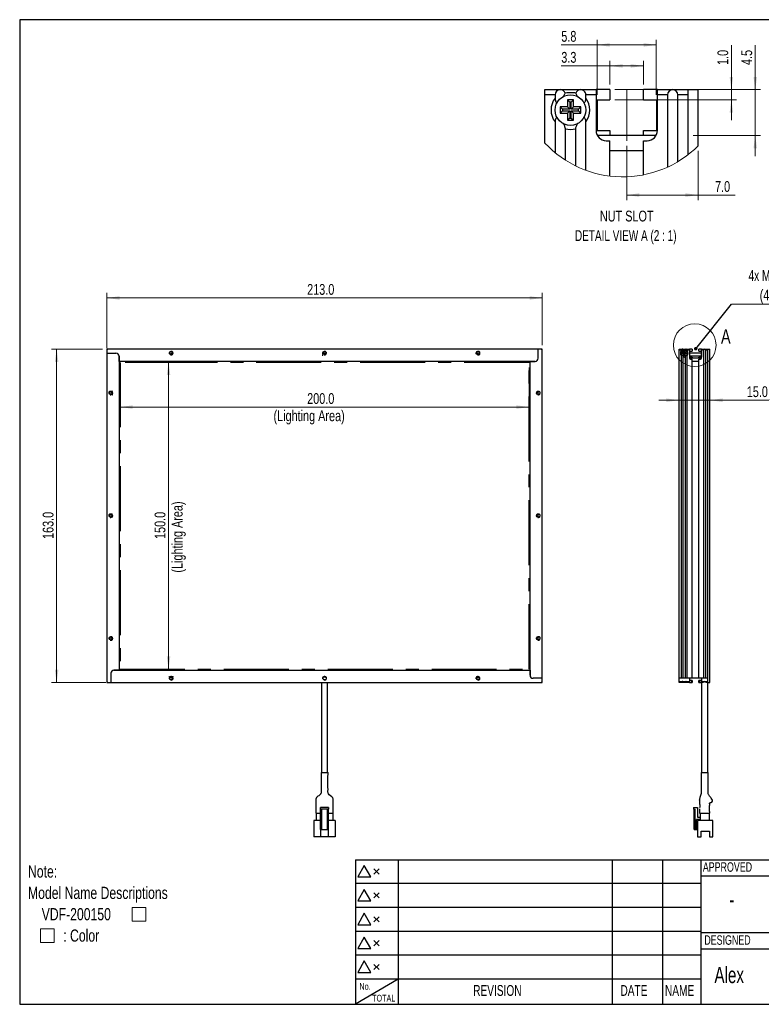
# Model space of a CAD drawing. Header units: millimetres. Extents: x 6 to 294, y 6 to 202.
# Tile 1 of 4: x 6 to 151, y 6 to 199. Entities that reach past the tile are written whole.
import ezdxf

# ---------------------------------------------------------------- set-up
doc = ezdxf.new("R2010")
doc.units = ezdxf.units.MM
doc.linetypes.add('CENTERX2', pattern=[20.32, 12.7, -2.54, 2.54, -2.54])
doc.styles.add('SLDTEXTSTYLE0', font='TXT', dxfattribs={"width": 0.75})
doc.styles.add('SLDTEXTSTYLE2', font='TXT', dxfattribs={"width": 0.7})
doc.styles.add('SLDTEXTSTYLE6', font='TXT', dxfattribs={"width": 0.696429})
doc.styles.add('SLDTEXTSTYLE7', font='TXT', dxfattribs={"width": 0.690476})
doc.dimstyles.new('SLDDIMSTYLE0', dxfattribs={"dimtxt": 2.116667, "dimasz": 2.5, "dimexe": 0, "dimexo": 0.0625, "dimgap": 0.529167, "dimtad": 1, "dimdec": 1, "dimlfac": 2.5, "dimrnd": 1e-09, "dimzin": 4, "dimdsep": 46, "dimtxsty": 'SLDTEXTSTYLE0', "dimsah": 1, "dimcen": 0.09, "dimadec": 0, "dimazin": 1, "dimtfac": 1, "dimtdec": 1, "dimtofl": 0, "dimtmove": 0, "dimatfit": 3, "dimfxl": 1, "dimfrac": 2, "dimtolj": 1, "dimtzin": 12, "dimarcsym": 0})
doc.dimstyles.new('SLDDIMSTYLE1', dxfattribs={"dimtxt": 2.116667, "dimasz": 2.5, "dimexe": 0, "dimexo": 0.0625, "dimgap": 0.529167, "dimtad": 1, "dimdec": 1, "dimlfac": 2.5, "dimrnd": 1e-09, "dimzin": 4, "dimdsep": 46, "dimtxsty": 'SLDTEXTSTYLE0', "dimsah": 1, "dimcen": 0.09, "dimadec": 0, "dimazin": 1, "dimtfac": 1, "dimtdec": 1, "dimtmove": 0, "dimatfit": 0, "dimfxl": 1, "dimfrac": 2, "dimtolj": 1, "dimtzin": 12, "dimarcsym": 0})
doc.dimstyles.new('SLDDIMSTYLE2', dxfattribs={"dimtxt": 0.18, "dimasz": 0.7, "dimexe": 0, "dimexo": 0.0625, "dimgap": 0, "dimtad": 0, "dimtih": 1, "dimtoh": 1, "dimdec": 0, "dimrnd": 1e-09, "dimzin": 0, "dimdsep": 46, "dimtxsty": 'Standard', "dimblk1": 'DOT', "dimblk2": 'DOT', "dimsah": 1, "dimcen": 0.09, "dimadec": 0, "dimazin": 0, "dimtfac": 0.7, "dimtdec": 0, "dimtofl": 0, "dimtmove": 0, "dimatfit": 3, "dimldrblk": 'DOT', "dimfxl": 1, "dimfrac": 2, "dimtolj": 1, "dimtzin": 0, "dimarcsym": 0})
doc.dimstyles.new('SLDDIMSTYLE4', dxfattribs={"dimtxt": 2.116667, "dimasz": 2.5, "dimexe": 0, "dimexo": 0.0625, "dimgap": 0.529167, "dimtad": 1, "dimdec": 1, "dimlfac": 0.5, "dimrnd": 1e-09, "dimzin": 12, "dimdsep": 46, "dimtxsty": 'SLDTEXTSTYLE0', "dimsah": 1, "dimcen": 0.09, "dimadec": 0, "dimazin": 3, "dimtfac": 1, "dimtdec": 1, "dimtofl": 0, "dimtmove": 0, "dimatfit": 3, "dimfxl": 1, "dimfrac": 2, "dimtolj": 1, "dimtzin": 12, "dimarcsym": 0})
doc.dimstyles.new('SLDDIMSTYLE5', dxfattribs={"dimtxt": 2.116667, "dimasz": 2.5, "dimexe": 0, "dimexo": 0.0625, "dimgap": 0.529167, "dimtad": 1, "dimdec": 1, "dimlfac": 0.5, "dimrnd": 1e-09, "dimzin": 4, "dimdsep": 46, "dimtxsty": 'SLDTEXTSTYLE0', "dimsah": 1, "dimcen": 0.09, "dimadec": 0, "dimazin": 1, "dimtfac": 1, "dimtdec": 1, "dimtofl": 0, "dimtmove": 0, "dimatfit": 3, "dimfxl": 1, "dimfrac": 2, "dimtolj": 1, "dimtzin": 12, "dimarcsym": 0})
doc.dimstyles.new('SLDDIMSTYLE6', dxfattribs={"dimtxt": 2.116667, "dimasz": 2.5, "dimexe": 0, "dimexo": 0.0625, "dimgap": 0.529167, "dimtad": 1, "dimdec": 1, "dimlfac": 0.5, "dimrnd": 1e-09, "dimzin": 12, "dimdsep": 46, "dimtxsty": 'SLDTEXTSTYLE0', "dimsah": 1, "dimcen": 0.09, "dimadec": 0, "dimazin": 3, "dimtfac": 1, "dimtdec": 1, "dimtmove": 0, "dimatfit": 0, "dimfxl": 1, "dimfrac": 2, "dimtolj": 1, "dimtzin": 12, "dimarcsym": 0})
doc.dimstyles.new('SLDDIMSTYLE7', dxfattribs={"dimtxt": 2.116667, "dimasz": 2.5, "dimexe": 0, "dimexo": 0.0625, "dimgap": 0.529167, "dimtad": 1, "dimdec": 1, "dimlfac": 0.5, "dimrnd": 1e-09, "dimzin": 4, "dimdsep": 46, "dimtxsty": 'SLDTEXTSTYLE0', "dimsah": 1, "dimcen": 0.09, "dimadec": 0, "dimazin": 1, "dimtfac": 1, "dimtdec": 1, "dimtmove": 0, "dimatfit": 0, "dimfxl": 1, "dimfrac": 2, "dimtolj": 1, "dimtzin": 12, "dimarcsym": 0})

# ---------------------------------------------------------------- blocks, each defined once
blk = doc.blocks.new('SW_SYMBOL_AWLD_SQR')
at = {"color": 0, "linetype": 'Continuous', "lineweight": 0}
for p, q in [((1600, 1600), (0, 1600)), ((0, 1600), (0, 0)), ((1600, 0), (1600, 1600)), ((0, 0), (1600, 0))]:
    blk.add_line(p, q, dxfattribs=at)
blk = doc.blocks.new('SW_NOTE_1')
at = {"color": 0, "linetype": 'Continuous', "lineweight": 0, "xscale": 0.0016898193, "yscale": 0.0016898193, "zscale": 0.0016898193}
for p in [(20.38, -7.85), (2.44, -12.03)]:
    blk.add_blockref('SW_SYMBOL_AWLD_SQR', p, dxfattribs=at)
at = {"color": 0, "linetype": 'Continuous', "lineweight": 0, "attachment_point": 1, "style": 'SLDTEXTSTYLE0'}
for s, insert, char_height in [('Note:', (0, 3.07), 2.381), ('Model Name Descriptions', (0, -1.11), 2.3813), ('VDF-200150', (2.68, -5.28), 2.381), (': Color', (6.9, -9.46), 2.381)]:
    blk.add_mtext(s, dxfattribs=dict(at, insert=insert, char_height=char_height))
blk = doc.blocks.new('_D')
at = {"color": 7, "linetype": 'Continuous', "lineweight": 18}
for p, q in [((25.53, 131.01), (25.53, 122.27)), ((105.53, 131.01), (105.53, 122.27)), ((105.53, 123.27), (25.53, 123.27))]:
    blk.add_line(p, q, dxfattribs=at)
for points in [[(25.53, 123.27), (28.03, 122.92), (28.03, 123.62)], [(105.53, 123.27), (103.03, 123.62), (103.03, 122.92)]]:
    blk.add_solid(points, dxfattribs=at)
at = {"color": 7, "linetype": 'Continuous', "lineweight": 18, "attachment_point": 1, "style": 'SLDTEXTSTYLE0'}
for s, insert, char_height in [('200.0', (62.13, 126), 2.117), ('(Lighting Area)', (55.55, 122.63), 2.1167)]:
    blk.add_mtext(s, dxfattribs=dict(at, insert=insert, char_height=char_height))
blk = doc.blocks.new('_D_1')
at = {"color": 7, "linetype": 'Continuous', "lineweight": 18}
for p, q in [((26.53, 132.01), (36.02, 132.01)), ((35.02, 132.01), (35.02, 72.01)), ((26.53, 72.01), (36.02, 72.01))]:
    blk.add_line(p, q, dxfattribs=at)
for points in [[(35.02, 132.01), (34.67, 129.51), (35.37, 129.51)], [(35.02, 72.01), (35.37, 74.51), (34.67, 74.51)]]:
    blk.add_solid(points, dxfattribs=at)
at = {"color": 7, "linetype": 'Continuous', "lineweight": 18, "attachment_point": 1, "rotation": 90, "style": 'SLDTEXTSTYLE0'}
for s, insert, char_height in [('(Lighting Area)', (35.65, 90.89), 2.1167), ('150.0', (32.29, 97.47), 2.117)]:
    blk.add_mtext(s, dxfattribs=dict(at, insert=insert, char_height=char_height))
blk = doc.blocks.new('_D_2')
at = {"color": 7, "linetype": 'Continuous', "lineweight": 18}
for p, q in [((22.93, 134.81), (22.93, 145.61)), ((22.93, 144.61), (108.13, 144.61)), ((108.13, 135.41), (108.13, 145.61))]:
    blk.add_line(p, q, dxfattribs=at)
for points in [[(22.93, 144.61), (25.43, 144.26), (25.43, 144.96)], [(108.13, 144.61), (105.63, 144.96), (105.63, 144.26)]]:
    blk.add_solid(points, dxfattribs=at)
at = {"color": 7, "linetype": 'Continuous', "lineweight": 18, "insert": (62.13, 147.34), "char_height": 2.117, "attachment_point": 1, "style": 'SLDTEXTSTYLE0'}
blk.add_mtext('213.0', dxfattribs=at)
blk = doc.blocks.new('_D_3')
at = {"color": 7, "linetype": 'Continuous', "lineweight": 18}
for p, q in [((22.13, 134.61), (12.13, 134.61)), ((13.13, 134.61), (13.13, 69.41)), ((22.73, 69.41), (12.13, 69.41))]:
    blk.add_line(p, q, dxfattribs=at)
for points in [[(13.13, 134.61), (12.78, 132.11), (13.48, 132.11)], [(13.13, 69.41), (13.48, 71.91), (12.78, 71.91)]]:
    blk.add_solid(points, dxfattribs=at)
at = {"color": 7, "linetype": 'Continuous', "lineweight": 18, "insert": (10.4, 97.47), "char_height": 2.117, "attachment_point": 1, "rotation": 90, "style": 'SLDTEXTSTYLE0'}
blk.add_mtext('163.0', dxfattribs=at)
blk = doc.blocks.new('_D_4')
at = {"color": 7, "linetype": 'Continuous', "lineweight": 18}
for p, q in [((134.89, 124.61), (130.89, 124.61)), ((140.89, 124.61), (134.89, 124.61)), ((140.89, 124.61), (153.6, 124.61))]:
    blk.add_line(p, q, dxfattribs=at)
for points in [[(134.89, 124.61), (132.39, 124.96), (132.39, 124.26)], [(140.89, 124.61), (143.39, 124.26), (143.39, 124.96)]]:
    blk.add_solid(points, dxfattribs=at)
at = {"color": 7, "linetype": 'Continuous', "lineweight": 18, "insert": (148.12, 127.34), "char_height": 2.117, "attachment_point": 1, "style": 'SLDTEXTSTYLE0'}
blk.add_mtext('15.0', dxfattribs=at)
blk = doc.blocks.new('SW_NOTE_3')
at = {"color": 0, "linetype": 'Continuous', "lineweight": 0}
blk.add_line((19.84, 0), (0, 0), dxfattribs=at)
at = {"color": 0, "linetype": 'Continuous', "lineweight": 0, "attachment_point": 2}
for s, insert, char_height, style in [('4x M3 Nut Slot', (9.81, 6.63), 2.1167, 'SLDTEXTSTYLE6'), ('(4-Sides)', (9.84, 2.81), 2.117, 'SLDTEXTSTYLE0')]:
    blk.add_mtext(s, dxfattribs=dict(at, insert=insert, char_height=char_height, style=style))
blk = doc.blocks.new('_DOT')
at = {"color": 0, "linetype": 'ByBlock', "lineweight": -2}
blk.add_line((-0.5, 0), (-1, 0), dxfattribs=at)
at = {"color": 0, "linetype": 'ByBlock', "const_width": 0.5}
blk.add_lwpolyline([(-0.25, 0, 1), (0.25, 0, 1)], format="xyb", close=True, dxfattribs=at)
blk = doc.blocks.new('_D_10')
at = {"color": 7, "linetype": 'Continuous', "lineweight": 18}
for p, q in [((118.83, 184.36), (118.83, 195.11)), ((130.43, 184.36), (130.43, 195.11)), ((118.83, 194.11), (111.84, 194.11)), ((118.83, 194.11), (130.43, 194.11))]:
    blk.add_line(p, q, dxfattribs=at)
for points in [[(118.83, 194.11), (121.33, 193.76), (121.33, 194.46)], [(130.43, 194.11), (127.93, 194.46), (127.93, 193.76)]]:
    blk.add_solid(points, dxfattribs=at)
at = {"color": 7, "linetype": 'Continuous', "lineweight": 18, "insert": (111.84, 196.84), "char_height": 2.117, "attachment_point": 1, "style": 'SLDTEXTSTYLE0'}
blk.add_mtext('5.8', dxfattribs=at)
blk = doc.blocks.new('_D_11')
at = {"color": 7, "linetype": 'Continuous', "lineweight": 18}
for p, q in [((121.33, 186.36), (121.33, 191)), ((127.93, 186.36), (127.93, 191)), ((121.33, 190), (111.84, 190)), ((121.33, 190), (127.93, 190))]:
    blk.add_line(p, q, dxfattribs=at)
for points in [[(121.33, 190), (123.83, 189.65), (123.83, 190.35)], [(127.93, 190), (125.43, 190.35), (125.43, 189.65)]]:
    blk.add_solid(points, dxfattribs=at)
at = {"color": 7, "linetype": 'Continuous', "lineweight": 18, "insert": (111.84, 192.73), "char_height": 2.117, "attachment_point": 1, "style": 'SLDTEXTSTYLE0'}
blk.add_mtext('3.3', dxfattribs=at)
blk = doc.blocks.new('_D_12')
at = {"color": 7, "linetype": 'Continuous', "lineweight": 18}
for p, q in [((124.63, 174.36), (124.63, 163.74)), ((138.63, 173.39), (138.63, 163.74)), ((124.63, 164.74), (138.63, 164.74)), ((138.63, 164.74), (145.82, 164.74))]:
    blk.add_line(p, q, dxfattribs=at)
for points in [[(124.63, 164.74), (127.13, 164.39), (127.13, 165.09)], [(138.63, 164.74), (136.13, 165.09), (136.13, 164.39)]]:
    blk.add_solid(points, dxfattribs=at)
at = {"color": 7, "linetype": 'Continuous', "lineweight": 18, "insert": (141.91, 167.47), "char_height": 2.117, "attachment_point": 1, "style": 'SLDTEXTSTYLE0'}
blk.add_mtext('7.0', dxfattribs=at)
blk = doc.blocks.new('_D_13')
at = {"color": 7, "linetype": 'Continuous', "lineweight": 18}
for p, q in [((149.78, 185.36), (149.78, 194.08)), ((122.33, 185.36), (150.78, 185.36)), ((149.78, 185.36), (149.78, 176.36)), ((137.63, 176.36), (150.78, 176.36)), ((149.78, 176.36), (149.78, 172.36))]:
    blk.add_line(p, q, dxfattribs=at)
for points in [[(149.78, 185.36), (150.13, 187.86), (149.43, 187.86)], [(149.78, 176.36), (149.43, 173.86), (150.13, 173.86)]]:
    blk.add_solid(points, dxfattribs=at)
at = {"color": 7, "linetype": 'Continuous', "lineweight": 18, "insert": (147.05, 190.18), "char_height": 2.117, "attachment_point": 1, "rotation": 90, "style": 'SLDTEXTSTYLE0'}
blk.add_mtext('4.5', dxfattribs=at)
blk = doc.blocks.new('_D_14')
at = {"color": 7, "linetype": 'Continuous', "lineweight": 18}
for p, q in [((145.11, 185.36), (145.11, 194.08)), ((122.33, 185.36), (146.11, 185.36)), ((145.11, 185.36), (145.11, 183.36)), ((122.33, 183.36), (146.11, 183.36)), ((145.11, 183.36), (145.11, 179.36))]:
    blk.add_line(p, q, dxfattribs=at)
for points in [[(145.11, 185.36), (145.46, 187.86), (144.76, 187.86)], [(145.11, 183.36), (144.76, 180.86), (145.46, 180.86)]]:
    blk.add_solid(points, dxfattribs=at)
at = {"color": 7, "linetype": 'Continuous', "lineweight": 18, "insert": (142.38, 190.18), "char_height": 2.117, "attachment_point": 1, "rotation": 90, "style": 'SLDTEXTSTYLE0'}
blk.add_mtext('1.0', dxfattribs=at)
blk = doc.blocks.new('SW_NOTE_4')
at = {"color": 0, "linetype": 'Continuous', "lineweight": 18, "attachment_point": 2}
for s, insert, char_height, style in [('NUT SLOT', (6.09, 2.73), 2.117, 'SLDTEXTSTYLE0'), ('DETAIL VIEW A (2 : 1)', (5.9, -1.09), 2.1167, 'SLDTEXTSTYLE7')]:
    blk.add_mtext(s, dxfattribs=dict(at, insert=insert, char_height=char_height, style=style))

msp = doc.modelspace()

# ---------------------------------------------------------------- linework, layer by layer
at = {"color": 7, "linetype": 'Continuous', "lineweight": 25}
for p, q in [((5.901, 199.039), (5.901, 6.453)), ((291.144, 199.039), (5.901, 199.039)), ((108.633, 185.363), (111.633, 185.363)), ((108.633, 184.363), (108.633, 185.363)), ((111.633, 185.363), (115.633, 185.363)), ((115.633, 185.363), (118.633, 185.363)), ((118.633, 185.363), (118.633, 184.363)), ((121.333, 185.363), (118.633, 185.363)), ((121.333, 185.363), (121.333, 183.363)), ((127.933, 183.363), (127.933, 185.363)), ((130.633, 185.363), (127.933, 185.363)), ((130.633, 185.363), (133.633, 185.363)), ((130.633, 184.363), (130.633, 185.363)), ((133.633, 185.363), (136.633, 185.363)), ((136.633, 185.363), (138.633, 185.363)), ((136.633, 172.637), (136.633, 185.363)), ((138.633, 174.393), (138.633, 185.363)), ((108.633, 174.896), (108.633, 184.363)), ((110.633, 184.363), (108.633, 184.363)), ((110.633, 184.363), (110.633, 183.695)), ((114.233, 183.363), (113.033, 183.363)), ((113.033, 183.363), (113.033, 181.963)), ((113.478, 182.917), (113.033, 183.363)), ((113.788, 182.917), (114.233, 183.363)), ((114.233, 181.963), (114.233, 183.363)), ((116.633, 183.695), (116.633, 184.363)), ((118.633, 184.363), (116.633, 184.363)), ((118.633, 184.363), (118.633, 177.363)), ((118.833, 183.363), (118.833, 177.363)), ((118.833, 183.363), (121.333, 183.363)), ((127.933, 183.363), (130.433, 183.363)), ((130.433, 183.363), (130.433, 177.363)), ((132.633, 184.363), (130.633, 184.363)), ((130.633, 177.363), (130.633, 184.363)), ((132.633, 184.363), (132.633, 170.214)), ((134.633, 171.272), (134.633, 184.363)), ((136.633, 184.363), (134.633, 184.363)), ((136.633, 172.637), (136.633, 184.363)), ((113.033, 181.963), (111.633, 181.963)), ((111.633, 181.963), (111.633, 180.763)), ((112.078, 181.517), (111.633, 181.963)), ((112.078, 181.208), (111.633, 180.763)), ((112.078, 181.517), (112.078, 181.208)), ((113.478, 181.517), (112.078, 181.517)), ((112.078, 181.208), (113.478, 181.208)), ((113.478, 181.517), (113.033, 181.963)), ((113.478, 181.208), (113.033, 180.763)), ((113.788, 182.917), (113.478, 182.917)), ((113.478, 182.917), (113.478, 181.517)), ((113.478, 181.208), (113.478, 179.808)), ((113.788, 181.517), (113.788, 182.917)), ((113.788, 181.517), (114.233, 181.963)), ((115.188, 181.517), (113.788, 181.517)), ((113.788, 181.208), (114.233, 180.763)), ((113.788, 181.208), (115.188, 181.208)), ((113.788, 179.808), (113.788, 181.208)), ((115.633, 181.963), (114.233, 181.963)), ((115.188, 181.517), (115.633, 181.963)), ((115.188, 181.208), (115.188, 181.517)), ((115.188, 181.208), (115.633, 180.763)), ((115.633, 180.763), (115.633, 181.963)), ((111.633, 180.763), (113.033, 180.763)), ((113.033, 180.763), (113.033, 179.363)), ((113.478, 179.808), (113.033, 179.363)), ((113.033, 179.363), (114.233, 179.363)), ((113.478, 179.808), (113.788, 179.808)), ((113.788, 179.808), (114.233, 179.363)), ((114.233, 179.363), (114.233, 180.763)), ((114.233, 180.763), (115.633, 180.763)), ((110.633, 179.03), (110.633, 173.025)), ((112.633, 171.574), (112.633, 177.697)), ((114.633, 177.697), (114.633, 170.447)), ((116.633, 169.586), (116.633, 179.03)), ((118.833, 177.363), (121.333, 177.363)), ((121.333, 177.363), (121.333, 176.363)), ((127.933, 176.363), (127.933, 177.363)), ((127.933, 177.363), (130.433, 177.363)), ((120.633, 175.363), (121.333, 175.363)), ((127.933, 176.363), (121.333, 176.363)), ((121.333, 168.446), (121.333, 175.363)), ((127.933, 175.363), (128.633, 175.363)), ((127.933, 168.688), (127.933, 175.363)), ((127.933, 173.363), (121.333, 173.363)), ((22.928, 134.612), (22.928, 134.412)), ((23.128, 134.612), (22.928, 134.612)), ((23.128, 134.612), (22.928, 134.412)), ((22.928, 134.412), (22.928, 133.812)), ((22.928, 133.812), (22.928, 69.612)), ((22.928, 133.812), (24.728, 133.812)), ((107.328, 134.612), (23.128, 134.612)), ((25.328, 133.212), (25.328, 71.812)), ((25.328, 132.212), (25.328, 133.212)), ((107.328, 132.812), (107.328, 134.612)), ((107.928, 134.612), (107.328, 134.612)), ((108.128, 134.612), (107.928, 134.612)), ((108.128, 134.412), (107.928, 134.612)), ((108.128, 134.412), (108.128, 134.612)), ((108.128, 70.212), (108.128, 134.412)), ((134.886, 134.612), (135.486, 134.612)), ((134.886, 134.412), (134.886, 134.612)), ((134.886, 70.212), (134.886, 134.412)), ((135.286, 134.412), (134.886, 134.412)), ((135.286, 134.412), (135.286, 134.279)), ((135.286, 133.346), (135.286, 70.212)), ((135.486, 134.612), (136.286, 134.612)), ((135.766, 133.932), (135.486, 133.932)), ((135.486, 133.932), (135.486, 133.692)), ((135.575, 133.843), (135.486, 133.932)), ((135.575, 133.781), (135.486, 133.692)), ((135.486, 133.692), (135.766, 133.692)), ((135.575, 133.843), (135.575, 133.781)), ((135.855, 133.843), (135.575, 133.843)), ((135.575, 133.781), (135.855, 133.781)), ((135.686, 70.212), (135.686, 133.079)), ((136.006, 134.212), (135.766, 134.212)), ((135.766, 134.212), (135.766, 133.932)), ((135.855, 134.123), (135.766, 134.212)), ((135.855, 133.843), (135.766, 133.932)), ((135.855, 133.781), (135.766, 133.692)), ((135.766, 133.692), (135.766, 133.412)), ((135.855, 133.501), (135.766, 133.412)), ((135.766, 133.412), (136.006, 133.412)), ((135.917, 134.123), (135.855, 134.123)), ((135.855, 134.123), (135.855, 133.843)), ((135.855, 133.781), (135.855, 133.501)), ((135.855, 133.501), (135.917, 133.501)), ((135.917, 134.123), (136.006, 134.212)), ((135.917, 133.843), (135.917, 134.123)), ((135.917, 133.843), (136.006, 133.932)), ((136.197, 133.843), (135.917, 133.843)), ((135.917, 133.781), (136.006, 133.692)), ((135.917, 133.781), (136.197, 133.781)), ((135.917, 133.501), (135.917, 133.781)), ((135.917, 133.501), (136.006, 133.412)), ((136.006, 133.932), (136.006, 134.212)), ((136.286, 133.932), (136.006, 133.932)), ((136.006, 133.412), (136.006, 133.692)), ((136.006, 133.692), (136.286, 133.692)), ((136.086, 133.079), (136.086, 70.212)), ((136.197, 133.843), (136.286, 133.932)), ((136.197, 133.781), (136.197, 133.843)), ((136.197, 133.781), (136.286, 133.692)), ((136.286, 134.612), (136.886, 134.612)), ((136.286, 133.692), (136.286, 133.932)), ((136.486, 134.279), (136.486, 134.412)), ((136.886, 134.412), (136.486, 134.412)), ((136.486, 70.212), (136.486, 133.346)), ((136.886, 134.612), (136.886, 134.412)), ((137.426, 134.612), (136.886, 134.612)), ((136.886, 134.412), (136.886, 133.012)), ((136.926, 134.212), (136.926, 133.012)), ((136.926, 134.212), (137.426, 134.212)), ((137.426, 133.812), (136.926, 133.812)), ((136.926, 133.012), (137.426, 133.012)), ((137.426, 134.612), (137.426, 134.212)), ((138.746, 133.812), (137.426, 133.812)), ((137.426, 133.012), (137.426, 132.812)), ((138.746, 134.212), (138.746, 134.612)), ((139.286, 134.612), (138.746, 134.612)), ((138.746, 134.212), (139.246, 134.212)), ((139.246, 133.812), (138.746, 133.812)), ((138.746, 132.812), (138.746, 133.012)), ((138.746, 133.012), (139.246, 133.012)), ((139.246, 134.212), (139.246, 133.012)), ((139.286, 134.612), (139.886, 134.612)), ((139.286, 134.412), (139.286, 134.612)), ((139.686, 134.412), (139.286, 134.412)), ((139.286, 133.012), (139.286, 134.412)), ((139.686, 134.412), (139.686, 70.212)), ((139.886, 134.612), (140.486, 134.612)), ((140.086, 70.212), (140.086, 134.412)), ((140.486, 134.412), (140.086, 134.412)), ((140.486, 134.612), (140.886, 134.612)), ((140.486, 69.412), (140.486, 134.612)), ((140.486, 70.212), (140.486, 134.412)), ((140.886, 69.412), (140.886, 134.612)), ((106.728, 132.212), (25.328, 132.212)), ((105.728, 70.812), (105.728, 132.212)), ((105.728, 132.212), (106.728, 132.212)), ((137.286, 132.612), (137.426, 132.612)), ((138.746, 132.812), (137.426, 132.812)), ((137.426, 70.212), (137.426, 132.612)), ((138.746, 132.212), (137.426, 132.212)), ((138.746, 132.612), (138.886, 132.612)), ((138.746, 70.212), (138.746, 132.612)), ((25.328, 71.812), (24.328, 71.812)), ((24.328, 71.812), (105.728, 71.812)), ((105.728, 71.812), (105.728, 70.812)), ((22.928, 69.612), (22.928, 69.412)), ((22.928, 69.612), (23.128, 69.412)), ((22.928, 69.412), (23.128, 69.412)), ((23.128, 69.412), (23.728, 69.412)), ((23.728, 71.212), (23.728, 69.412)), ((23.728, 69.412), (107.928, 69.412)), ((64.928, 69.412), (64.928, 51.813)), ((66.128, 51.813), (66.128, 69.412)), ((108.128, 70.212), (106.328, 70.212)), ((107.928, 69.412), (108.128, 69.612)), ((107.928, 69.412), (108.128, 69.412)), ((108.128, 69.612), (108.128, 70.212)), ((108.128, 69.412), (108.128, 69.612)), ((135.286, 70.212), (134.886, 70.212)), ((134.886, 69.612), (134.886, 70.212)), ((136.886, 70.212), (134.886, 70.212)), ((134.886, 69.412), (134.886, 69.612)), ((134.886, 69.612), (135.486, 69.612)), ((135.286, 69.412), (134.886, 69.412)), ((135.886, 69.412), (135.286, 69.412)), ((135.886, 69.492), (135.303, 69.492)), ((135.366, 69.572), (135.326, 69.532)), ((135.486, 69.612), (136.286, 69.612)), ((136.086, 70.212), (135.686, 70.212)), ((136.469, 69.492), (135.886, 69.492)), ((136.486, 69.412), (135.886, 69.412)), ((136.286, 69.612), (136.886, 69.612)), ((136.446, 69.532), (136.406, 69.572)), ((137.426, 70.212), (136.486, 70.212)), ((136.886, 69.412), (136.486, 69.412)), ((136.886, 70.212), (136.886, 69.612)), ((136.886, 69.612), (136.886, 69.412)), ((136.886, 69.412), (137.286, 69.412)), ((136.926, 70.212), (136.926, 69.812)), ((137.286, 69.812), (136.926, 69.812)), ((137.286, 69.812), (137.286, 69.412)), ((137.426, 69.812), (137.286, 69.812)), ((137.286, 69.412), (137.426, 69.412)), ((138.746, 70.212), (137.426, 70.212)), ((137.426, 69.812), (137.426, 69.412)), ((139.686, 70.212), (138.746, 70.212)), ((138.746, 69.412), (138.746, 69.812)), ((138.886, 69.812), (138.746, 69.812)), ((138.746, 69.412), (138.886, 69.412)), ((138.886, 69.812), (138.886, 69.412)), ((139.246, 69.812), (138.886, 69.812)), ((138.886, 69.412), (139.286, 69.412)), ((139.246, 70.212), (139.246, 69.812)), ((140.486, 70.212), (139.286, 70.212)), ((139.286, 70.212), (139.286, 69.612)), ((139.286, 69.612), (139.886, 69.612)), ((139.286, 69.412), (139.286, 69.612)), ((139.286, 69.412), (139.286, 51.813)), ((139.686, 69.412), (139.286, 69.412)), ((139.886, 69.612), (140.486, 69.612)), ((140.486, 70.212), (140.086, 70.212)), ((140.486, 69.412), (140.086, 69.412)), ((140.486, 69.612), (140.486, 70.212)), ((140.486, 51.813), (140.486, 69.412)), ((140.486, 69.412), (140.886, 69.412)), ((64.848, 51.813), (66.208, 51.813)), ((139.206, 51.813), (140.566, 51.813)), ((66.328, 44.953), (64.728, 44.953)), ((64.728, 44.633), (64.728, 44.953)), ((66.328, 44.633), (64.728, 44.633)), ((64.728, 40.673), (64.728, 44.633)), ((64.928, 44.633), (64.928, 40.673)), ((66.128, 40.673), (66.128, 44.633)), ((66.328, 44.953), (66.328, 44.633)), ((66.328, 40.673), (66.328, 44.633)), ((137.706, 44.953), (137.706, 44.633)), ((137.706, 44.953), (138.506, 44.953)), ((137.706, 44.633), (138.026, 44.633)), ((137.826, 40.673), (137.826, 44.633)), ((138.026, 40.673), (138.026, 44.633)), ((138.506, 44.953), (138.506, 43.073)), ((141.2, 45.98), (141.229, 45.995)), ((63.428, 42.393), (63.428, 39.193)), ((64.728, 42.393), (63.428, 42.393)), ((63.848, 43.813), (64.048, 43.813)), ((63.928, 42.393), (63.928, 43.813)), ((64.048, 43.813), (64.728, 43.813)), ((66.328, 43.813), (67.008, 43.813)), ((67.628, 42.393), (66.328, 42.393)), ((67.008, 43.813), (67.208, 43.813)), ((67.128, 43.813), (67.128, 42.393)), ((67.628, 42.393), (67.628, 39.193)), ((138.986, 42.593), (138.306, 42.593)), ((138.306, 40.673), (138.306, 42.593)), ((138.506, 43.073), (138.986, 43.073)), ((138.506, 42.393), (138.506, 39.193)), ((141.506, 42.393), (138.506, 42.393)), ((138.906, 43.813), (139.106, 43.813)), ((138.986, 43.813), (138.986, 42.393)), ((139.106, 43.813), (140.666, 43.813)), ((140.666, 43.813), (140.866, 43.813)), ((140.786, 43.813), (140.786, 42.393)), ((141.506, 39.193), (141.506, 42.393)), ((64.728, 40.673), (64.928, 40.673)), ((64.728, 40.673), (64.728, 39.193)), ((64.928, 40.673), (66.128, 40.673)), ((66.128, 40.673), (66.328, 40.673)), ((66.328, 39.193), (66.328, 40.673)), ((137.826, 40.673), (138.026, 40.673)), ((138.026, 40.673), (138.306, 40.673)), ((138.506, 41.313), (138.306, 41.313)), ((138.306, 40.673), (138.466, 40.673)), ((138.506, 40.713), (138.466, 40.673)), ((64.728, 39.193), (63.428, 39.193)), ((66.328, 39.193), (64.728, 39.193)), ((67.628, 39.193), (66.328, 39.193)), ((138.506, 39.193), (139.176, 39.193)), ((139.176, 40.313), (140.836, 40.313)), ((139.176, 39.193), (139.176, 40.313)), ((140.836, 40.313), (140.836, 39.193)), ((140.836, 39.193), (141.506, 39.193)), ((71.558, 34.72), (71.558, 6.453)), ((71.558, 34.72), (139.144, 34.72)), ((79.944, 34.72), (79.944, 6.453)), ((121.788, 34.72), (121.788, 6.453)), ((131.644, 34.72), (131.644, 6.453)), ((139.144, 34.72), (139.144, 6.453)), ((139.144, 34.72), (291.144, 34.72)), ((73.31, 33.604), (72.016, 31.364)), ((74.603, 31.364), (73.31, 33.604)), ((75.185, 31.93), (76.185, 32.93)), ((75.185, 32.93), (76.185, 31.93)), ((72.016, 31.364), (74.603, 31.364)), ((291.144, 31.52), (139.144, 31.52)), ((79.944, 30.053), (71.558, 30.053)), ((73.31, 28.934), (72.016, 26.694)), ((74.603, 26.694), (73.31, 28.934)), ((91.144, 30.053), (79.944, 30.053)), ((102.344, 30.053), (91.144, 30.053)), ((139.144, 30.053), (102.344, 30.053)), ((75.185, 27.26), (76.185, 28.26)), ((75.185, 28.26), (76.185, 27.26)), ((79.944, 25.386), (71.558, 25.386)), ((72.016, 26.694), (74.603, 26.694)), ((91.144, 25.386), (79.944, 25.386)), ((102.344, 25.386), (91.144, 25.386)), ((139.144, 25.386), (102.344, 25.386)), ((73.31, 24.264), (72.016, 22.024)), ((74.603, 22.024), (73.31, 24.264)), ((75.185, 22.59), (76.185, 23.59)), ((75.185, 23.59), (76.185, 22.59)), ((72.016, 22.024), (74.603, 22.024)), ((79.944, 20.72), (71.558, 20.72)), ((73.31, 19.594), (72.016, 17.354)), ((74.603, 17.354), (73.31, 19.594)), ((91.144, 20.72), (79.944, 20.72)), ((102.344, 20.72), (91.144, 20.72)), ((139.144, 20.72), (102.344, 20.72)), ((163.144, 20.453), (139.144, 20.453)), ((72.016, 17.354), (74.603, 17.354)), ((75.185, 17.92), (76.185, 18.92)), ((75.185, 18.92), (76.185, 17.92)), ((79.944, 16.053), (71.558, 16.053)), ((91.144, 16.053), (79.944, 16.053)), ((102.344, 16.053), (91.144, 16.053)), ((139.144, 16.053), (102.344, 16.053)), ((163.144, 17.253), (139.144, 17.253)), ((73.31, 14.924), (72.016, 12.684)), ((74.603, 12.684), (73.31, 14.924)), ((75.185, 13.25), (76.185, 14.25)), ((75.185, 14.25), (76.185, 13.25)), ((72.016, 12.684), (74.603, 12.684)), ((79.944, 11.386), (71.558, 11.386)), ((79.944, 11.386), (71.558, 6.453)), ((91.144, 11.386), (79.944, 11.386)), ((102.344, 11.386), (91.144, 11.386)), ((139.144, 11.386), (102.344, 11.386)), ((5.901, 6.453), (291.144, 6.453))]:
    msp.add_line(p, q, dxfattribs=at)
at = {"color": 7, "linetype": 'CENTERX2', "lineweight": 18}
msp.add_line((124.633, 185.363), (124.633, 175.363), dxfattribs=at)
at = {"color": 8, "linetype": 'Continuous', "lineweight": 25}
for p, q in [((121.333, 176.363), (118.901, 176.363)), ((130.365, 176.363), (127.933, 176.363)), ((139.246, 133.212), (136.926, 133.212)), ((137.426, 132.812), (136.94, 132.812)), ((139.232, 132.812), (138.746, 132.812))]:
    msp.add_line(p, q, dxfattribs=at)
at = {"color": 7, "linetype": 'Continuous', "lineweight": 0}
for p, q in [((65.822, 133.684), (65.811, 133.695)), ((24.128, 126.412), (23.975, 126.382)), ((24.025, 125.626), (24.128, 125.612)), ((107.2, 125.719), (107.211, 125.73)), ((23.856, 102.306), (23.845, 102.295)), ((107.2, 101.719), (107.211, 101.73)), ((23.856, 78.306), (23.845, 78.295)), ((107.2, 77.719), (107.211, 77.73)), ((35.128, 70.612), (35.142, 70.509))]:
    msp.add_line(p, q, dxfattribs=at)
at = {"color": 7, "linetype": 'CENTERX2'}
for p, q in [((25.528, 132.012), (25.528, 72.012)), ((105.528, 132.012), (25.528, 132.012)), ((105.528, 72.012), (105.528, 132.012)), ((25.528, 72.012), (105.528, 72.012))]:
    msp.add_line(p, q, dxfattribs=at)
at = {"color": 7, "linetype": 'Continuous', "lineweight": 25, "flags": 128}
msp.add_lwpolyline([(67.208, 45.227), (67.208, 45.227), (67.208, 45.234), (67.208, 45.248), (67.208, 45.269), (67.208, 45.297), (67.208, 45.373), (67.208, 45.478), (67.209, 45.739), (67.208, 45.791), (67.208, 45.832), (67.207, 45.89), (67.206, 45.97), (67.21, 46.035), (67.215, 46.091), (67.218, 46.128), (67.222, 46.17), (67.226, 46.214), (67.228, 46.258), (67.232, 46.343), (67.227, 46.493), (67.211, 46.603), (67.192, 46.673), (67.161, 46.751), (67.13, 46.811), (67.082, 46.883), (67.015, 46.964), (66.927, 47.051), (66.687, 47.243), (66.436, 47.443), (66.282, 47.625), (66.214, 47.785), (66.197, 47.92), (66.205, 48.149), (66.211, 48.488), (66.203, 48.929), (66.198, 49.691), (66.203, 50.654), (66.208, 51.813), (66.208, 51.813)], dxfattribs=at)
at = {"color": 7, "linetype": 'Continuous', "lineweight": 25}
for centre, radius in [((113.633, 181.363), 3), ((35.528, 133.812), 0.32), ((65.528, 133.812), 0.32), ((95.528, 133.812), 0.32), ((135.886, 133.812), 0.6), ((23.728, 126.012), 0.32), ((107.328, 126.012), 0.32), ((23.728, 102.012), 0.32), ((107.328, 102.012), 0.32), ((23.728, 78.012), 0.32), ((107.328, 78.012), 0.32), ((35.528, 70.212), 0.32), ((65.528, 70.212), 0.32), ((95.528, 70.212), 0.32)]:
    msp.add_circle(centre, radius, dxfattribs=at)
at = {"color": 7, "linetype": 'Continuous', "lineweight": 18}
msp.add_circle((137.935, 135.376), 4.178, dxfattribs=at)
at = {"color": 7, "linetype": 'Continuous', "lineweight": 25}
for centre, radius, start, end in [((111.633, 184.363), 1, 90.00093, 179.99917), ((111.633, 184.363), 1, 18.57781, 90.00032), ((115.633, 184.363), 1, 90.00052, 161.42135), ((115.633, 184.363), 1, 359.99987, 90.00003), ((133.633, 184.363), 1, 90.00089, 179.99922), ((133.633, 184.363), 1, 0.0007, 89.99914), ((113.633, 181.363), 3.8, 142.13643, 217.86357), ((113.633, 181.363), 3.8, 322.13635, 37.86365), ((113.633, 181.363), 3.8, 254.74336, 285.25664), ((120.633, 177.363), 2, 180.00021, 269.99968), ((128.633, 177.363), 2, 270.00039, 359.99974), ((24.728, 133.212), 0.6, 0, 90), ((35.528, 133.412), 0.32, 90, 141.31781), ((35.528, 133.412), 0.32, 38.68219, 90), ((65.528, 133.412), 0.32, 90, 141.31781), ((65.528, 133.412), 0.32, 38.68219, 90), ((95.528, 133.412), 0.32, 90, 141.31781), ((95.528, 133.412), 0.32, 38.68219, 90), ((135.886, 133.812), 0.76, 142.13635, 217.86365), ((135.486, 134.412), 0.2, 90, 180), ((135.486, 134.412), 0.2, 18.57872, 90), ((135.886, 133.812), 0.76, 254.74248, 285.25752), ((136.286, 134.412), 0.2, 90, 161.42128), ((136.286, 134.412), 0.2, 360, 90), ((135.886, 133.812), 0.76, 322.13635, 37.86365), ((137.286, 133.012), 0.4, 180, 270), ((138.886, 133.012), 0.4, 270, 0), ((139.886, 134.412), 0.2, 90, 180), ((139.886, 134.412), 0.2, 0, 90), ((106.728, 132.812), 0.6, 270, 0), ((24.128, 126.012), 0.32, 128.68219, 180), ((24.128, 126.012), 0.32, 180, 231.31781), ((106.928, 126.012), 0.32, 0, 51.31781), ((106.928, 126.012), 0.32, 308.68219, 0), ((24.128, 102.012), 0.32, 128.68219, 180), ((106.928, 102.012), 0.32, 0, 51.31781), ((24.128, 102.012), 0.32, 180, 231.31781), ((106.928, 102.012), 0.32, 308.68219, 0), ((24.128, 78.012), 0.32, 128.68219, 180), ((24.128, 78.012), 0.32, 180, 231.31781), ((106.928, 78.012), 0.32, 0, 51.31781), ((106.928, 78.012), 0.32, 308.68219, 0), ((24.328, 71.212), 0.6, 90, 180), ((35.528, 70.612), 0.32, 218.68219, 270), ((35.528, 70.612), 0.32, 270, 321.31781), ((95.528, 70.612), 0.32, 218.68219, 270), ((95.528, 70.612), 0.32, 270, 321.31781), ((106.328, 70.812), 0.6, 180, 270), ((135.486, 69.412), 0.2, 90, 180), ((135.486, 69.412), 0.2, 18.57872, 90), ((136.286, 69.412), 0.2, 90, 161.42128), ((136.286, 69.412), 0.2, 360, 90), ((139.886, 69.412), 0.2, 90, 180), ((139.886, 69.412), 0.2, 0, 90), ((141.008, 46.269), 0.392, 336.44576, 33.19202)]:
    msp.add_arc(centre, radius, start, end, dxfattribs=at)
at = {"color": 7, "linetype": 'Continuous', "lineweight": 18}
msp.add_arc((123.877, 189.182), 20.892, 223.14176, 314.93583, dxfattribs=at)
at = {"color": 7, "linetype": 'Continuous', "lineweight": 0}
for centre, start, end in [((35.528, 133.812), 255, 195), ((65.528, 133.812), 255, 195), ((65.528, 133.412), 45.00068, 195.00114), ((95.528, 133.812), 255, 195), ((23.728, 126.012), 255, 195), ((24.128, 126.012), 112.50283, 194.99928), ((107.328, 126.012), 255, 195), ((106.928, 126.012), 314.9972, 47.15736), ((23.728, 102.012), 255, 195), ((24.128, 102.012), 135.00056, 194.99972), ((107.328, 102.012), 255, 195), ((106.928, 102.012), 314.99803, 47.15653), ((23.728, 78.012), 255, 195), ((24.128, 78.012), 135.00059, 194.99967), ((107.328, 78.012), 255, 195), ((106.928, 78.012), 314.99867, 47.15589), ((35.528, 70.212), 255, 195), ((35.528, 70.612), 254.99909, 359.9993), ((65.528, 70.212), 255, 195), ((95.528, 70.212), 255, 195)]:
    msp.add_arc(centre, 0.4, start, end, dxfattribs=at)
at = {"color": 7, "linetype": 'Continuous', "lineweight": 25}
for points, knots in [([(110.633, 183.695), (110.64, 183.537), (110.653, 183.279), (110.75, 182.994), (110.871, 182.871), (110.974, 182.844), (111.063, 182.862), (111.109, 182.89), (111.127, 182.901)], [0, 0, 0, 0, 0.4172572, 0.6783713, 0.7681638, 0.8589476, 0.9461131, 1, 1, 1, 1]), ([(112.128, 183.895), (112.196, 183.977), (112.393, 184.211), (112.507, 184.496), (112.581, 184.681)], [0, 0, 0, 0, 0.3485436, 1, 1, 1, 1]), ([(114.685, 184.681), (114.397, 184.717), (113.697, 184.803), (112.995, 184.726), (112.581, 184.681)], [0, 0, 0, 0, 0.4108156, 1, 1, 1, 1]), ([(114.685, 184.681), (114.691, 184.661), (114.755, 184.452), (114.901, 184.176), (115.084, 183.96), (115.14, 183.894)], [0, 0, 0, 0, 0.0687422, 0.7162071, 1, 1, 1, 1]), ([(116.204, 182.871), (116.229, 182.863), (116.284, 182.845), (116.381, 182.864), (116.486, 182.956), (116.612, 183.235), (116.624, 183.499), (116.633, 183.695)], [0, 0, 0, 0, 0.0722895, 0.1603579, 0.2628433, 0.453884, 1, 1, 1, 1]), ([(111.106, 179.837), (111.1, 179.841), (111.065, 179.863), (110.99, 179.879), (110.886, 179.862), (110.779, 179.769), (110.654, 179.491), (110.642, 179.226), (110.633, 179.03)], [0, 0, 0, 0, 0.0184394, 0.1120706, 0.196361, 0.294453, 0.4773018, 1, 1, 1, 1]), ([(116.633, 179.03), (116.625, 179.188), (116.613, 179.446), (116.516, 179.731), (116.395, 179.854), (116.292, 179.881), (116.204, 179.863), (116.159, 179.836), (116.143, 179.827)], [0, 0, 0, 0, 0.4189619, 0.6811429, 0.7713023, 0.8624569, 0.9499802, 1, 1, 1, 1]), ([(112.633, 177.697), (112.617, 177.834), (112.577, 178.169), (112.361, 178.554), (112.174, 178.774), (112.115, 178.845)], [0, 0, 0, 0, 0.3224028, 0.7841403, 1, 1, 1, 1]), ([(115.092, 178.771), (115.041, 178.708), (114.862, 178.487), (114.675, 178.123), (114.644, 177.808), (114.633, 177.697)], [0, 0, 0, 0, 0.2044298, 0.7183047, 1, 1, 1, 1]), ([(135.286, 134.279), (135.288, 134.247), (135.29, 134.193), (135.311, 134.137), (135.334, 134.114), (135.353, 134.109), (135.371, 134.112), (135.381, 134.118), (135.385, 134.12)], [0, 0, 0, 0, 0.3976487, 0.6648385, 0.7645539, 0.8652702, 0.9522177, 1, 1, 1, 1]), ([(135.381, 133.507), (135.379, 133.508), (135.372, 133.513), (135.356, 133.516), (135.336, 133.512), (135.316, 133.495), (135.291, 133.441), (135.288, 133.386), (135.286, 133.346)], [0, 0, 0, 0, 0.01601458, 0.10770991, 0.19987673, 0.30921981, 0.49938305, 1, 1, 1, 1]), ([(135.686, 133.079), (135.683, 133.106), (135.676, 133.168), (135.636, 133.245), (135.595, 133.295), (135.582, 133.309)], [0, 0, 0, 0, 0.3576708, 0.8129274, 1, 1, 1, 1]), ([(135.585, 134.319), (135.599, 134.336), (135.642, 134.388), (135.662, 134.44), (135.676, 134.476)], [0, 0, 0, 0, 0.3198479, 1, 1, 1, 1]), ([(136.097, 134.476), (136.039, 134.483), (135.899, 134.5), (135.758, 134.485), (135.676, 134.476)], [0, 0, 0, 0, 0.4113261, 1, 1, 1, 1]), ([(136.178, 133.294), (136.168, 133.281), (136.128, 133.232), (136.094, 133.159), (136.088, 133.101), (136.086, 133.079)], [0, 0, 0, 0, 0.178032, 0.6882365, 1, 1, 1, 1]), ([(136.097, 134.476), (136.098, 134.472), (136.11, 134.433), (136.135, 134.38), (136.176, 134.332), (136.188, 134.319)], [0, 0, 0, 0, 0.0766151, 0.7431893, 1, 1, 1, 1]), ([(136.486, 133.346), (136.485, 133.378), (136.482, 133.432), (136.462, 133.488), (136.438, 133.511), (136.419, 133.516), (136.401, 133.513), (136.391, 133.507), (136.388, 133.505)], [0, 0, 0, 0, 0.399089, 0.6672468, 0.7673233, 0.8684045, 0.955668, 1, 1, 1, 1]), ([(136.4, 134.114), (136.405, 134.112), (136.417, 134.109), (136.436, 134.113), (136.456, 134.13), (136.481, 134.184), (136.484, 134.239), (136.486, 134.279)], [0, 0, 0, 0, 0.07058274, 0.16658548, 0.28047741, 0.47855308, 1, 1, 1, 1]), ([(136.097, 69.476), (136.039, 69.483), (135.899, 69.5), (135.758, 69.485), (135.676, 69.476)], [0, 0, 0, 0, 0.4113257, 1, 1, 1, 1]), ([(64.848, 51.813), (64.851, 51.386), (64.855, 50.618), (64.859, 49.595), (64.858, 48.863), (64.837, 48.363), (64.86, 48.067), (64.861, 47.857), (64.827, 47.715), (64.758, 47.591), (64.62, 47.43), (64.377, 47.247), (64.149, 47.081), (64.004, 46.925), (63.95, 46.85), (63.921, 46.801), (63.899, 46.759), (63.877, 46.709), (63.867, 46.68), (63.853, 46.636), (63.836, 46.56), (63.827, 46.47), (63.824, 46.387), (63.825, 46.331), (63.827, 46.284), (63.83, 46.233), (63.837, 46.137), (63.848, 46.032), (63.852, 45.943), (63.85, 45.873), (63.849, 45.836)], [0, 0, 0, 0, 0.1721361, 0.3098621, 0.4126249, 0.4672361, 0.5115691, 0.5324314, 0.5514369, 0.5696412, 0.5891867, 0.6369932, 0.6920655, 0.7125644, 0.721348, 0.7299745, 0.7392024, 0.7496524, 0.7754805, 0.8014726, 0.8238144, 0.8437137, 0.8532855, 0.8627063, 0.8673347, 0.8722402, 0.883809, 0.9162255, 0.956313, 1, 1, 1, 1]), ([(139.206, 51.813), (139.207, 51.396), (139.208, 50.651), (139.21, 49.74), (139.208, 49.12), (139.207, 48.739), (139.204, 48.415), (139.207, 48.072), (139.218, 47.67), (139.078, 47.273), (138.9, 46.829), (138.898, 46.287), (138.909, 45.622), (138.907, 45.161), (138.906, 44.892)], [0, 0, 0, 0, 0.1795808, 0.320191, 0.3919856, 0.4463341, 0.4841261, 0.5312555, 0.5943267, 0.6548913, 0.710529, 0.8012326, 0.8840777, 1, 1, 1, 1]), ([(141.381, 46.361), (141.321, 46.491), (141.209, 46.737), (140.976, 47.034), (140.774, 47.268), (140.626, 47.502), (140.552, 47.776), (140.562, 48.101), (140.571, 48.859), (140.557, 50.101), (140.563, 51.219), (140.566, 51.813)], [0, 0, 0, 0, 0.07551082, 0.14207861, 0.20036168, 0.24200032, 0.28821694, 0.34751624, 0.41209831, 0.68737188, 1, 1, 1, 1]), ([(138.894, 46.361), (138.894, 46.372), (138.894, 46.393), (138.894, 46.415), (138.894, 46.426)], [0, 0, 0, 0, 0.4991725, 1, 1, 1, 1]), ([(141.23, 45.994), (141.262, 46.01), (141.304, 46.031), (141.358, 46.093), (141.377, 46.127), (141.385, 46.146), (141.389, 46.16), (141.393, 46.174), (141.397, 46.194), (141.402, 46.234), (141.396, 46.319), (141.381, 46.362), (141.37, 46.396)], [0, 0, 0, 0, 0.3535442, 0.4490766, 0.4785122, 0.489731, 0.4996214, 0.5094152, 0.5203891, 0.5491574, 0.6438479, 1, 1, 1, 1]), ([(63.85, 45.912), (63.85, 45.891), (63.849, 45.842), (63.848, 45.707), (63.849, 45.435), (63.848, 44.983), (63.848, 44.404), (63.848, 44.023), (63.848, 43.813)], [0, 0, 0, 0, 0.03025582, 0.07033891, 0.17400348, 0.39670526, 0.66889058, 1, 1, 1, 1]), ([(67.208, 43.813), (67.208, 44.036), (67.208, 44.415), (67.209, 44.846), (67.209, 45.085), (67.209, 45.18), (67.208, 45.216), (67.208, 45.221)], [0, 0, 0, 0, 0.4645118, 0.7918364, 0.904311, 0.9850271, 1, 1, 1, 1]), ([(138.906, 44.704), (138.906, 44.555), (138.906, 44.257), (138.906, 43.961), (138.906, 43.813)], [0, 0, 0, 0, 0.4988141, 1, 1, 1, 1]), ([(140.866, 43.813), (140.861, 44.077), (140.852, 44.554), (140.847, 45.103), (140.867, 45.421), (140.877, 45.603), (140.834, 45.752), (140.857, 45.795), (140.869, 45.817)], [0, 0, 0, 0, 0.3025885, 0.548505, 0.658891, 0.7678869, 0.8812003, 1, 1, 1, 1]), ([(140.874, 45.824), (140.894, 45.841), (140.939, 45.878), (141.061, 45.926), (141.156, 45.964), (141.221, 45.989)], [0, 0, 0, 0, 0.2108462, 0.4621587, 1, 1, 1, 1])]:
    msp.add_open_spline(points, degree=3, knots=knots, dxfattribs=at)

# ---------------------------------------------------------------- block references
at = {"color": 7, "linetype": 'Continuous', "lineweight": 18}
msp.add_blockref('SW_NOTE_4', (118.551, 158.959), dxfattribs=at)
at = {"color": 7, "linetype": 'Continuous', "lineweight": 0}
for name, p in [('SW_NOTE_3', (145.117, 143.422)), ('SW_NOTE_1', (7.523, 30.55))]:
    msp.add_blockref(name, p, dxfattribs=at)

# ---------------------------------------------------------------- texts
at = {"color": 7, "linetype": 'Continuous', "lineweight": 18, "insert": (143.075, 138.487), "char_height": 2.822, "attachment_point": 1, "style": 'SLDTEXTSTYLE0'}
msp.add_mtext('A', dxfattribs=at)
at = {"color": 7, "linetype": 'Continuous', "lineweight": 0, "attachment_point": 2, "style": 'SLDTEXTSTYLE2'}
for s, insert, char_height in [('APPROVED', (144.345, 34.232), 1.8521), ('-', (145.182, 28.548), 3.175), ('DESIGNED', (144.345, 19.95), 1.8521), ('Alex', (144.685, 13.777), 3.175), ('No.', (73.45, 10.613), 1.3229), ('REVISION', (99.333, 10.219), 2.1167), ('DATE', (126.052, 10.219), 2.1167), ('NAME', (134.986, 10.219), 2.1167), ('TOTAL', (77.105, 8.32), 1.3229)]:
    msp.add_mtext(s, dxfattribs=dict(at, insert=insert, char_height=char_height))

# ---------------------------------------------------------------- dimensions: what is measured, and where the dimension line sits
at = {"color": 7, "linetype": 'Continuous', "lineweight": 18}
for base, p1, p2, dimstyle, picture, middle in [((130.433, 194.108), (118.833, 183.363), (130.433, 183.363), 'SLDDIMSTYLE4', '_D_10', (113.793, 194.108)), ((127.933, 189.998), (121.333, 185.363), (127.933, 185.363), 'SLDDIMSTYLE4', '_D_11', (113.793, 189.998)), ((138.633, 164.745), (124.633, 175.363), (138.633, 174.393), 'SLDDIMSTYLE5', '_D_12', (143.863, 164.745)), ((108.128, 144.612), (22.928, 133.812), (108.128, 134.412), 'SLDDIMSTYLE0', '_D_2', (65.651, 144.612)), ((134.886, 124.612), (140.886, 134.612), (134.886, 134.412), 'SLDDIMSTYLE1', '_D_4', (150.861, 124.612)), ((25.528, 119.906), (105.528, 132.012), (25.528, 132.012), 'SLDDIMSTYLE0', '_D', (65.651, 119.906))]:
    dim = msp.add_linear_dim(base=base, p1=p1, p2=p2, dimstyle=dimstyle, dxfattribs=at)
    dim.commit()
    dim.dimension.update_dxf_attribs({"geometry": picture, "text_midpoint": middle, "dimtype": 160})
for base, p1, p2, dimstyle, picture, middle in [((149.783, 176.363), (121.333, 185.363), (136.633, 176.363), 'SLDDIMSTYLE6', '_D_13', (149.783, 192.129)), ((145.113, 183.363), (121.333, 185.363), (121.333, 183.363), 'SLDDIMSTYLE7', '_D_14', (145.113, 192.129)), ((13.128, 69.412), (23.128, 134.612), (23.728, 69.412), 'SLDDIMSTYLE0', '_D_3', (13.128, 100.987)), ((38.378, 72.012), (25.528, 132.012), (25.528, 72.012), 'SLDDIMSTYLE0', '_D_1', (38.378, 100.987))]:
    dim = msp.add_linear_dim(base=base, p1=p1, p2=p2, angle=90, dimstyle=dimstyle, dxfattribs=at)
    dim.commit()
    dim.dimension.update_dxf_attribs({"geometry": picture, "text_midpoint": middle, "dimtype": 160})

# ---------------------------------------------------------------- leaders
at = {"color": 7, "linetype": 'Continuous', "lineweight": 0}
msp.add_leader([(138.145, 134.689), (145.117, 143.422)], dimstyle='SLDDIMSTYLE2', dxfattribs=at)

doc.saveas('drawing.dxf')
